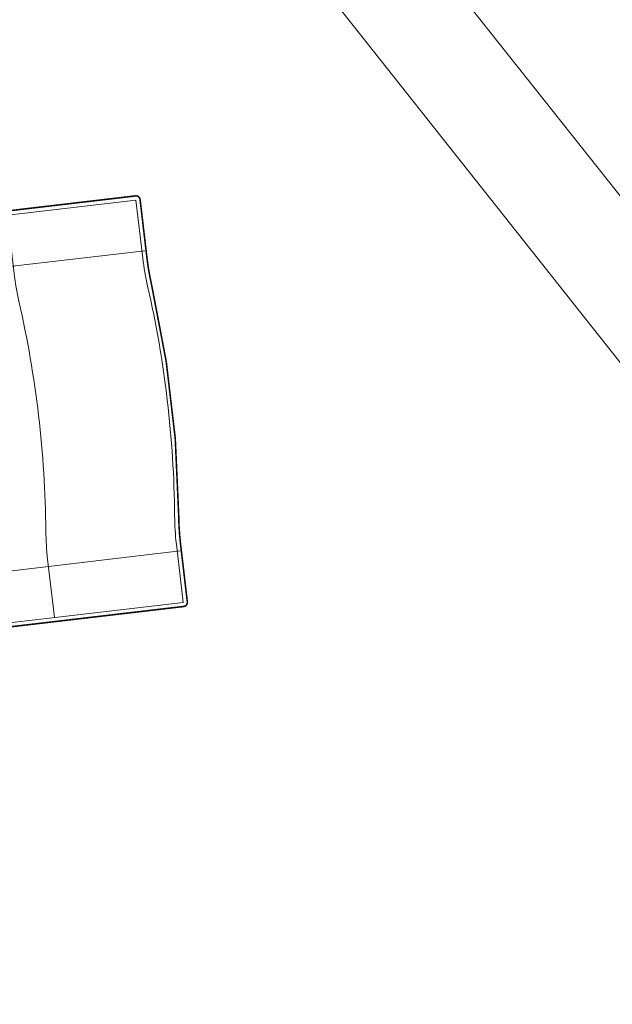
# Model space of a CAD drawing. Header units: millimetres. Extents: x 21148.2 to 21239.2, y 30135 to 30201.8.
# Tile 128 of 189: x 21167.4 to 21168.6, y 30173.8 to 30175.7. Entities that reach past the tile are written whole.
import ezdxf

# ---------------------------------------------------------------- set-up
doc = ezdxf.new("R2010")
doc.units = ezdxf.units.MM
doc.layers.add('AR-T1E-20-L1$0$ENHANCE PTB LVL 1 - BUILDING WALLS$0$I-FURN', color=7, linetype='Continuous', lineweight=13)
doc.layers.add('AR-T1E-20-L1$0$Seating', color=7, linetype='Continuous', lineweight=13)

# ---------------------------------------------------------------- blocks, each defined once
blk = doc.blocks.new('AR-T1E-20-L1$0$Landseat')
at = {"layer": 'AR-T1E-20-L1$0$Seating', "ltscale": 10}
for p, q in [((72.8, 292.5), (702.4, 292.5)), ((72.8, -292.5), (702.4, -292.5))]:
    blk.add_line(p, q, dxfattribs=at)
at = {"layer": 'AR-T1E-20-L1$0$Seating', "ltscale": 10, "const_width": 3}
blk.add_lwpolyline([(74.8, 392), (74.8, 327.7, -0.112714), (45.1, 197.5, 0.228329), (45.1, -197.5, -0.112714), (74.8, -327.7), (74.8, -392, 0.414214), (82.8, -400), (696.8, -400, 0.414214), (704.8, -392), (704.8, -278.4, -0.026921), (707.7, -224.7, 0.053882), (707.7, 224.7, -0.026921), (704.8, 278.4), (704.8, 392, 0.414214), (696.8, 400), (82.8, 400, 0.414214)], format="xyb", close=True, dxfattribs=at)
at = {"layer": 'AR-T1E-20-L1$0$Seating', "ltscale": 10}
for points in [[(74.8, -392), (696.8, -392), (696.8, -278.4, -0.026921), (699.8, -223.8, 0.053882), (699.8, 223.8, -0.026921), (696.8, 278.4), (696.8, 392), (74.8, 392)], [(446, -400), (446, -278.4, -0.026921), (448.9, -223.8, 0.053882), (448.9, 223.8, -0.026921), (446, 278.4), (446, 392)]]:
    blk.add_lwpolyline(points, format="xyb", dxfattribs=at)

msp = doc.modelspace()

# ---------------------------------------------------------------- linework, layer by layer
at = {"layer": 'AR-T1E-20-L1$0$ENHANCE PTB LVL 1 - BUILDING WALLS$0$I-FURN'}
msp.add_lwpolyline([(21151.6176, 30158.22), (21161.7802, 30177.2815, -0.430225), (21166.684, 30177.7857), (21178.8309, 30162.4488, -0.43714), (21176.9638, 30158.0531), (21154.5765, 30153.6581, -0.553804), (21151.6204, 30158.226)], format="xyb", dxfattribs=at)
msp.add_lwpolyline([(21151.7967, 30158.1308), (21161.9487, 30177.1725, -0.426961), (21166.5392, 30177.6463), (21178.6584, 30162.3445, -0.433306), (21176.9102, 30158.2464), (21154.5559, 30153.8579, -0.550633)], format="xyb", close=True, dxfattribs=at)

# ---------------------------------------------------------------- block references
at = {"layer": 'AR-T1E-20-L1$0$Seating', "ltscale": 10, "xscale": -0.001, "yscale": 0.001, "zscale": 0.001, "rotation": 186.6958099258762}
msp.add_blockref('AR-T1E-20-L1$0$Landseat', (21167.0199, 30174.8844), dxfattribs=at)

doc.saveas('drawing.dxf')
